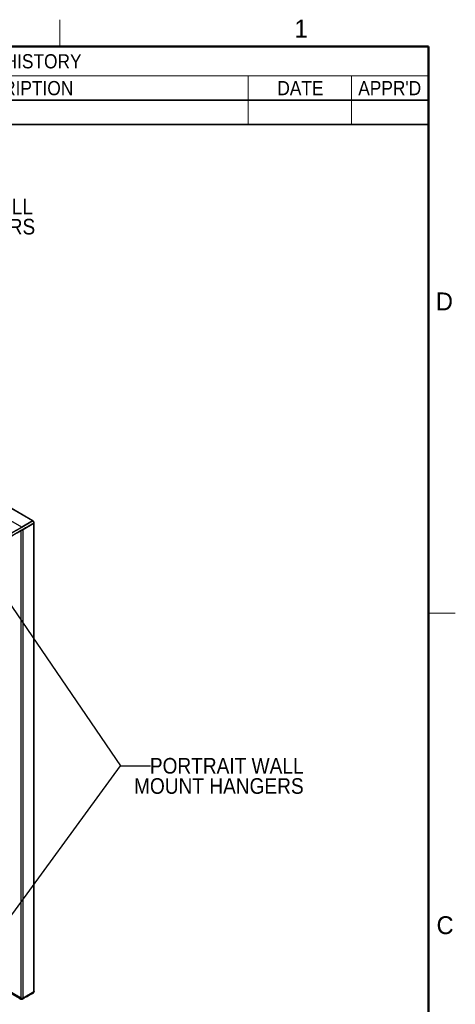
# Model space of a CAD drawing. Header units: millimetres. Extents: x 0 to 844, y -2 to 552.
# Tile 151 of 151: x 747 to 844, y 331 to 552. Entities that reach past the tile are written whole.
import ezdxf

# ---------------------------------------------------------------- set-up
doc = ezdxf.new("R2010")
doc.units = ezdxf.units.MM
doc.styles.add('SLDTEXTSTYLE0', font='GOTHIC.TTF', dxfattribs={"width": 0.913})
doc.styles.add('SLDTEXTSTYLE1', font='ARIAL.TTF', dxfattribs={"width": 0.948})
doc.styles.get("Standard").update_dxf_attribs({"font": 'GOTHIC.TTF'})
doc.dimstyles.new('SLDDIMSTYLE3', dxfattribs={"dimtxt": 0.18, "dimasz": 3.9624, "dimexe": 0, "dimexo": 0.0625, "dimgap": 0, "dimtad": 0, "dimtih": 1, "dimtoh": 1, "dimdec": 0, "dimrnd": 1e-09, "dimzin": 0, "dimdsep": 46, "dimtxsty": 'STANDARD', "dimsah": 1, "dimcen": 0.09, "dimadec": 0, "dimazin": 0, "dimtfac": 3.9624, "dimtdec": 0, "dimtofl": 0, "dimtmove": 0, "dimatfit": 3, "dimfxl": 1, "dimfrac": 2, "dimtolj": 1, "dimtzin": 0, "dimarcsym": 0})

# ---------------------------------------------------------------- blocks, each defined once
blk = doc.blocks.new('SW_TABLEANNOTATION_0')
at = {"color": 0, "linetype": 'Continuous', "lineweight": 35}
for p, q in [((0, 0), (0, -6.56)), ((0, 0), (16.26, 0)), ((16.26, 0), (35.18, 0)), ((35.18, 0), (46.98, 0)), ((46.98, 0), (151.92, 0)), ((151.92, 0), (175.1, 0)), ((175.1, 0), (192.33, 0)), ((192.33, 0), (192.33, -6.56)), ((0, -6.56), (0, -12.03)), ((192.33, -6.56), (192.33, -12.03)), ((0, -12.03), (16.26, -12.03)), ((0, -12.03), (0, -17.49)), ((16.26, -12.03), (35.18, -12.03)), ((35.18, -12.03), (46.98, -12.03)), ((46.98, -12.03), (151.92, -12.03)), ((151.92, -12.03), (175.1, -12.03)), ((175.1, -12.03), (192.33, -12.03)), ((192.33, -12.03), (192.33, -17.49)), ((0, -17.49), (16.26, -17.49)), ((16.26, -17.49), (35.18, -17.49)), ((35.18, -17.49), (46.98, -17.49)), ((46.98, -17.49), (151.92, -17.49)), ((151.92, -17.49), (175.1, -17.49)), ((175.1, -17.49), (192.33, -17.49))]:
    blk.add_line(p, q, dxfattribs=at)
at = {"color": 0, "linetype": 'Continuous', "lineweight": 18}
for p, q in [((0, -6.56), (16.26, -6.56)), ((16.26, -6.56), (16.26, -12.03)), ((16.26, -6.56), (35.18, -6.56)), ((35.18, -6.56), (35.18, -12.03)), ((35.18, -6.56), (46.98, -6.56)), ((46.98, -6.56), (46.98, -12.03)), ((46.98, -6.56), (151.92, -6.56)), ((151.92, -6.56), (151.92, -12.03)), ((151.92, -6.56), (175.1, -6.56)), ((175.1, -6.56), (175.1, -12.03)), ((175.1, -6.56), (192.33, -6.56)), ((16.26, -12.03), (16.26, -17.49)), ((35.18, -12.03), (35.18, -17.49)), ((46.98, -12.03), (46.98, -17.49)), ((151.92, -12.03), (151.92, -17.49)), ((175.1, -12.03), (175.1, -17.49))]:
    blk.add_line(p, q, dxfattribs=at)
at = {"color": 0, "linetype": 'Continuous', "lineweight": 18, "char_height": 3.175, "attachment_point": 1, "style": 'SLDTEXTSTYLE0'}
for s, insert in [('REVISION HISTORY', (77.8, -1.73)), ('ECO', (3.6, -7.74)), ('ZONE', (20.22, -7.74)), ('REV.', (36.68, -7.74)), ('DESCRIPTION', (86.29, -7.74)), ('DATE', (158.48, -7.74)), ("APPR'D", (176.6, -7.74))]:
    blk.add_mtext(s, dxfattribs=dict(at, insert=insert))
blk = doc.blocks.new('SW_NOTE_0_8')
at = {"color": 0, "linetype": 'Continuous', "lineweight": 0, "char_height": 3.5, "attachment_point": 3, "style": 'SLDTEXTSTYLE0'}
for s, insert in [('LANDSCAPE WALL', (40.11, 1.7)), ('MOUNT HANGERS', (40.61, -2.82))]:
    blk.add_mtext(s, dxfattribs=dict(at, insert=insert))
blk = doc.blocks.new('SW_NOTE_0_9')
at = {"color": 0, "linetype": 'Continuous', "lineweight": 0, "char_height": 3.5, "attachment_point": 3, "style": 'SLDTEXTSTYLE0'}
for s, insert in [('PORTRAIT WALL', (34.25, 1.78)), ('MOUNT HANGERS', (34.27, -2.75))]:
    blk.add_mtext(s, dxfattribs=dict(at, insert=insert))

msp = doc.modelspace()

# ---------------------------------------------------------------- linework, layer by layer
at = {"color": 7, "linetype": 'Continuous', "lineweight": 18}
for p, q in [((755.65, 546.1), (755.65, 552.1)), ((838.2, 419.1), (844.2, 419.1))]:
    msp.add_line(p, q, dxfattribs=at)
at = {"color": 7, "linetype": 'Continuous', "lineweight": 50}
for p, q in [((25.4, 546.1), (838.2, 546.1)), ((838.2, 546.1), (838.2, 12.7))]:
    msp.add_line(p, q, dxfattribs=at)
at = {"color": 7, "linetype": 'Continuous', "lineweight": 25}
for p, q in [((749.551, 439.802), (590.281, 531.746)), ((749.595, 439.827), (590.388, 531.736)), ((747.1, 438.387), (587.83, 530.331)), ((749.532, 439.782), (747.09, 438.372)), ((749.551, 439.802), (747.1, 438.387)), ((749.544, 439.761), (747.101, 438.351)), ((747.366, 437.892), (749.809, 439.302)), ((747.379, 437.872), (749.821, 439.281)), ((747.396, 437.877), (749.848, 439.292)), ((749.544, 439.761), (749.532, 439.782)), ((749.536, 439.793), (749.552, 439.799)), ((749.579, 439.779), (749.544, 439.761)), ((749.544, 439.761), (749.579, 439.778)), ((749.572, 439.777), (749.559, 439.8)), ((749.586, 439.782), (749.579, 439.779)), ((749.579, 439.779), (749.579, 439.778)), ((749.841, 439.324), (749.809, 439.302)), ((749.809, 439.302), (749.821, 439.281)), ((749.85, 439.295), (749.837, 439.318)), ((749.848, 439.328), (749.841, 439.324)), ((749.848, 334.301), (749.848, 439.292)), ((749.892, 334.398), (749.892, 439.317)), ((746.669, 438.102), (743.818, 436.455)), ((744.083, 435.996), (746.934, 437.643)), ((746.947, 437.617), (744.096, 435.971)), ((746.655, 438.091), (746.669, 438.102)), ((746.676, 438.133), (746.657, 438.122)), ((746.669, 438.102), (746.657, 438.122)), ((746.934, 437.643), (746.918, 437.636)), ((746.934, 437.643), (746.946, 437.622)), ((746.946, 437.622), (746.965, 437.633)), ((746.947, 332.93), (746.947, 437.617)), ((747.101, 438.351), (747.089, 438.372)), ((747.09, 438.372), (747.089, 438.372)), ((747.137, 438.369), (747.101, 438.351)), ((747.366, 437.892), (747.4, 437.914)), ((747.366, 437.892), (747.378, 437.871)), ((747.378, 437.871), (747.379, 437.872)), ((747.396, 332.886), (747.396, 437.877)), ((744.096, 334.576), (746.947, 332.93)), ((749.848, 334.301), (747.396, 332.886)), ((749.842, 334.255), (749.841, 334.255)), ((749.848, 334.259), (749.842, 334.255))]:
    msp.add_line(p, q, dxfattribs=at)
at = {"color": 8, "linetype": 'Continuous', "lineweight": 25}
for p, q in [((746.9, 438.271), (746.676, 438.133)), ((747.108, 437.71), (746.965, 437.633)), ((747.028, 438.345), (747.09, 438.372)), ((747.346, 437.848), (747.379, 437.872)), ((749.824, 334.287), (749.841, 334.255)), ((749.842, 334.255), (749.824, 334.287)), ((746.918, 332.908), (746.929, 332.94)), ((747.4, 332.845), (747.382, 332.878))]:
    msp.add_line(p, q, dxfattribs=at)
at = {"color": 7, "linetype": 'Continuous', "lineweight": 25, "flags": 128}
for points in [[(749.579, 439.778), (749.158, 439.535), (748.285, 439.031), (747.703, 438.696), (747.137, 438.369)], [(749.841, 439.324), (749.42, 439.081), (748.547, 438.577), (747.966, 438.241), (747.4, 437.914)], [(746.657, 438.122), (745.878, 437.672), (745.08, 437.211), (744.428, 436.835), (743.806, 436.476)], [(744.095, 435.976), (744.465, 436.19), (745.263, 436.651), (746.114, 437.142), (746.946, 437.622)], [(749.841, 334.255), (749.42, 334.012), (748.547, 333.508), (747.966, 333.172), (747.4, 332.845)]]:
    msp.add_lwpolyline(points, dxfattribs=at)
at = {"color": 7, "linetype": 'Continuous', "lineweight": 25}
msp.add_arc((733.27, 468.072), 33.214, 299.94309, 300.0306, dxfattribs=at)
for centre, major_axis, ratio, start_param, end_param in [((749.445, 439.741), (0.15, 0.087), 0.0000704, 5.4977465, 7.0685428), ((746.651, 438.127), (0.635, 0.367), 0.0000704, 0.7853575, 1.5707557), ((746.947, 437.617), (0.635, 0.367), 0.0000704, 0.7853575, 1.5707557), ((749.742, 334.485), (-0.106, 0.184), 0.5773346, 3.141552, 3.9269502), ((746.651, 333.496), (-0.449, 0.778), 0.5773346, 2.3561539, 2.6084571), ((746.947, 333.663), (-0.449, 0.778), 0.5773346, 2.3561539, 3.141552)]:
    msp.add_ellipse(centre, major_axis=major_axis, ratio=ratio, start_param=start_param, end_param=end_param, dxfattribs=at)
for points, knots in [([(749.558, 439.8), (749.558, 439.8), (749.56, 439.8), (749.556, 439.797), (749.546, 439.79), (749.536, 439.785), (749.532, 439.782)], [0, 0, 0, 0, 0.064975, 0.482114, 0.7692373, 1, 1, 1, 1]), ([(749.571, 439.777), (749.57, 439.776), (749.57, 439.776), (749.558, 439.769), (749.548, 439.764), (749.544, 439.761)], [0, 0, 0, 0, 0.5116079, 0.7692231, 1, 1, 1, 1]), ([(749.635, 439.811), (749.624, 439.805), (749.603, 439.794), (749.582, 439.783), (749.572, 439.777)], [0, 0, 0, 0, 0.4999715, 1, 1, 1, 1]), ([(749.63, 439.808), (749.631, 439.808), (749.633, 439.81), (749.625, 439.805), (749.607, 439.794), (749.591, 439.785), (749.586, 439.782)], [0, 0, 0, 0, 0.0992218, 0.4623021, 0.8274704, 1, 1, 1, 1]), ([(749.848, 439.328), (749.848, 439.33), (749.843, 439.374), (749.821, 439.464), (749.772, 439.567), (749.712, 439.66), (749.654, 439.729), (749.603, 439.768), (749.586, 439.782)], [0, 0, 0, 0, 0.0133992, 0.2704273, 0.5224146, 0.6111991, 0.86338, 1, 1, 1, 1]), ([(749.894, 439.354), (749.893, 439.362), (749.893, 439.401), (749.877, 439.479), (749.837, 439.581), (749.776, 439.679), (749.705, 439.76), (749.652, 439.794), (749.63, 439.808)], [0, 0, 0, 0, 0.05019621, 0.238116, 0.43132389, 0.63244829, 0.84701418, 1, 1, 1, 1]), ([(749.809, 439.302), (749.813, 439.305), (749.823, 439.31), (749.835, 439.317), (749.835, 439.317), (749.836, 439.318)], [0, 0, 0, 0, 0.231909, 0.4907961, 1, 1, 1, 1]), ([(749.821, 439.281), (749.826, 439.284), (749.837, 439.29), (749.848, 439.296), (749.849, 439.295), (749.85, 439.295)], [0, 0, 0, 0, 0.2553353, 0.5726417, 1, 1, 1, 1]), ([(749.837, 439.318), (749.847, 439.325), (749.867, 439.337), (749.887, 439.35), (749.897, 439.356)], [0, 0, 0, 0, 0.4999952, 1, 1, 1, 1]), ([(749.893, 439.354), (749.893, 439.354), (749.892, 439.353), (749.876, 439.344), (749.857, 439.333), (749.848, 439.328)], [0, 0, 0, 0, 0.3228978, 0.7027948, 1, 1, 1, 1]), ([(746.655, 438.091), (746.508, 438.006), (746.025, 437.727), (745.373, 437.351), (744.712, 436.969), (744.244, 436.699), (743.945, 436.527), (743.803, 436.445)], [0, 0, 0, 0, 0.1549702, 0.5083974, 0.6851109, 0.8505614, 1, 1, 1, 1]), ([(746.918, 437.636), (746.766, 437.548), (746.277, 437.266), (745.621, 436.887), (744.962, 436.506), (744.5, 436.239), (744.206, 436.07), (744.066, 435.989)], [0, 0, 0, 0, 0.1603254, 0.5137533, 0.6904673, 0.8532061, 1, 1, 1, 1]), ([(747.137, 438.369), (747.105, 438.35), (747.033, 438.309), (746.885, 438.224), (746.755, 438.149), (746.676, 438.103), (746.655, 438.091)], [0, 0, 0, 0, 0.22644736, 0.49374035, 0.87056396, 1, 1, 1, 1]), ([(747.101, 438.351), (747.067, 438.331), (746.999, 438.292), (746.846, 438.204), (746.738, 438.141), (746.669, 438.102)], [0, 0, 0, 0, 0.25798631, 0.52561814, 1, 1, 1, 1]), ([(747.089, 438.372), (747.06, 438.355), (746.991, 438.315), (746.846, 438.231), (746.739, 438.169), (746.676, 438.133)], [0, 0, 0, 0, 0.236306, 0.5518828, 1, 1, 1, 1]), ([(747.4, 437.914), (747.361, 437.892), (747.282, 437.846), (747.124, 437.755), (747.003, 437.685), (746.93, 437.642), (746.918, 437.636)], [0, 0, 0, 0, 0.2670898, 0.5355279, 0.9276233, 1, 1, 1, 1]), ([(746.934, 437.643), (746.979, 437.668), (747.064, 437.718), (747.217, 437.806), (747.311, 437.86), (747.366, 437.892)], [0, 0, 0, 0, 0.31259851, 0.59344359, 1, 1, 1, 1]), ([(746.965, 437.633), (746.997, 437.652), (747.057, 437.687), (747.145, 437.737), (747.242, 437.793), (747.32, 437.838), (747.367, 437.865), (747.378, 437.871)], [0, 0, 0, 0, 0.2341657, 0.43743, 0.6070786, 0.9124407, 1, 1, 1, 1]), ([(746.655, 332.757), (746.503, 332.845), (746.014, 333.127), (745.358, 333.505), (744.699, 333.886), (744.237, 334.153), (743.943, 334.323), (743.803, 334.404)], [0, 0, 0, 0, 0.1603254, 0.5137543, 0.6904683, 0.8532071, 1, 1, 1, 1]), ([(746.918, 332.908), (746.771, 332.993), (746.288, 333.272), (745.636, 333.648), (744.975, 334.03), (744.507, 334.3), (744.208, 334.473), (744.066, 334.556)], [0, 0, 0, 0, 0.1549699, 0.5083964, 0.6851086, 0.8505598, 1, 1, 1, 1]), ([(746.713, 332.724), (746.78, 332.694), (746.891, 332.645), (747.037, 332.626), (747.134, 332.631), (747.222, 332.65), (747.33, 332.711), (747.486, 332.797), (747.705, 332.921), (747.992, 333.085), (748.353, 333.293), (748.778, 333.537), (749.255, 333.812), (749.589, 334.006), (749.761, 334.105)], [0, 0, 0, 0, 0.05392179, 0.08933204, 0.10881205, 0.12596573, 0.16206389, 0.21371146, 0.28094101, 0.38221197, 0.50596688, 0.6522154, 0.8209631, 1, 1, 1, 1]), ([(749.759, 334.108), (749.771, 334.114), (749.809, 334.132), (749.854, 334.191), (749.887, 334.269), (749.891, 334.324), (749.893, 334.349)], [0, 0, 0, 0, 0.1357852, 0.4421961, 0.7385511, 1, 1, 1, 1]), ([(749.76, 334.107), (749.763, 334.107), (749.775, 334.111), (749.804, 334.14), (749.836, 334.186), (749.845, 334.24), (749.848, 334.259)], [0, 0, 0, 0, 0.0471526, 0.2242928, 0.7274196, 1, 1, 1, 1]), ([(749.889, 334.393), (749.892, 334.378), (749.897, 334.347), (749.887, 334.303), (749.869, 334.273), (749.853, 334.263), (749.848, 334.259)], [0, 0, 0, 0, 0.288856, 0.5755055, 0.8637842, 1, 1, 1, 1]), ([(746.724, 332.723), (746.712, 332.727), (746.689, 332.736), (746.667, 332.749), (746.655, 332.757)], [0, 0, 0, 0, 0.4882041, 1, 1, 1, 1]), ([(747.4, 332.845), (747.367, 332.831), (747.295, 332.799), (747.148, 332.803), (747.018, 332.85), (746.939, 332.896), (746.918, 332.908)], [0, 0, 0, 0, 0.2264471, 0.4937368, 0.87057, 1, 1, 1, 1])]:
    msp.add_open_spline(points, degree=3, knots=knots, dxfattribs=at)

# ---------------------------------------------------------------- block references
at = {"color": 7, "linetype": 'Continuous', "lineweight": 18}
msp.add_blockref('SW_TABLEANNOTATION_0', (645.867, 546.1), dxfattribs=at)
at = {"color": 7, "linetype": 'Continuous', "lineweight": 0}
for name, p in [('SW_NOTE_0_8', (709.512, 510.298)), ('SW_NOTE_0_9', (775.973, 384.911))]:
    msp.add_blockref(name, p, dxfattribs=at)

# ---------------------------------------------------------------- texts
at = {"color": 7, "linetype": 'Continuous', "lineweight": 0, "char_height": 4, "attachment_point": 2, "style": 'SLDTEXTSTYLE1'}
for s, insert in [('1', (809.664, 552.094)), ('D', (841.764, 490.98)), ('C', (841.911, 351.226))]:
    msp.add_mtext(s, dxfattribs=dict(at, insert=insert))

# ---------------------------------------------------------------- leaders
at = {"color": 7, "linetype": 'Continuous', "lineweight": 0}
for points in [[(738.608, 429.789), (769.253, 384.911), (775.973, 384.911)], [(738.537, 342.925), (769.253, 384.911), (775.973, 384.911)]]:
    msp.add_leader(points, dimstyle='SLDDIMSTYLE3', dxfattribs=at)

doc.saveas('drawing.dxf')
